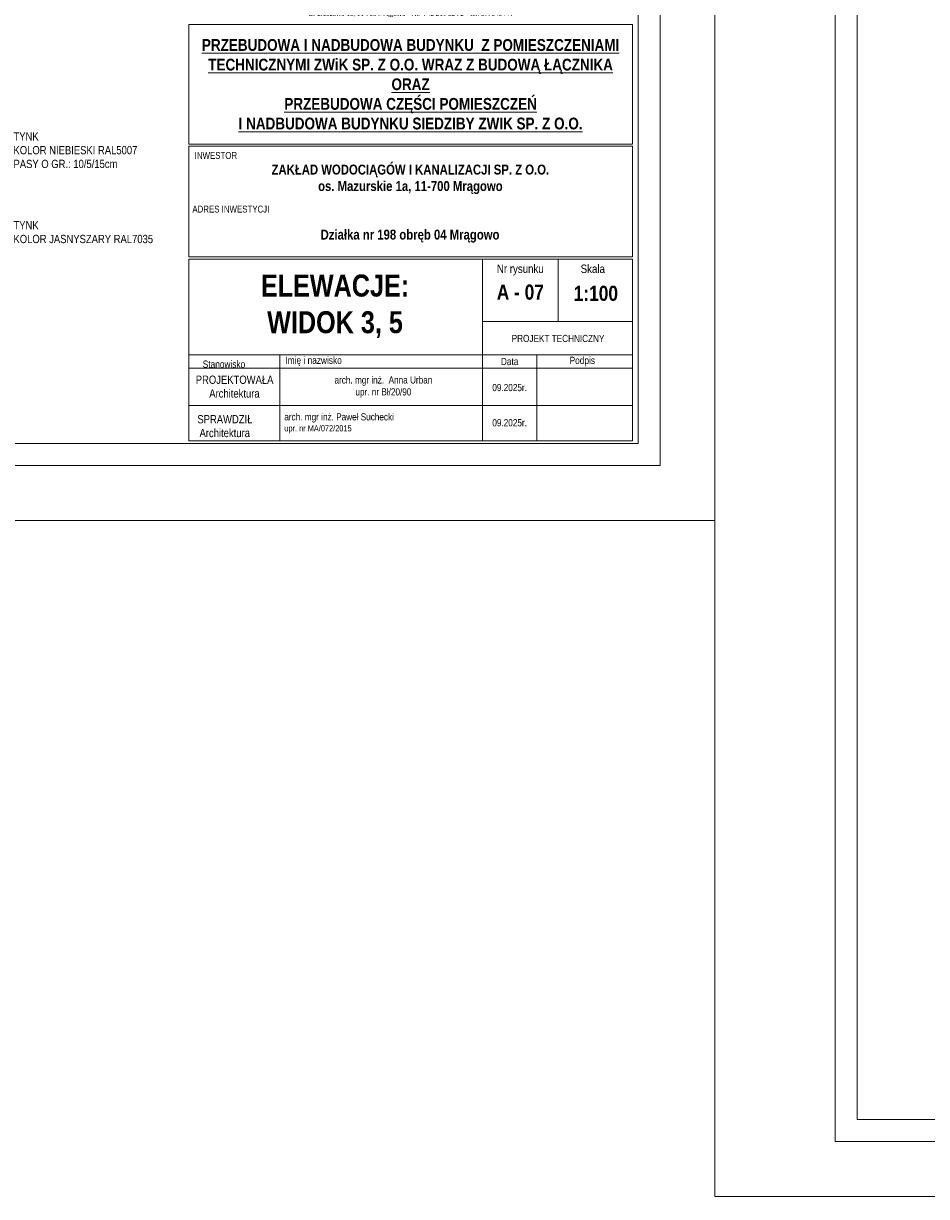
# Model space of a CAD drawing. Header units: millimetres. Extents: x 31175 to 52214, y -18116 to -5516.
# Tile 135 of 155: x 41797 to 43440, y -9716 to -7581. Entities that reach past the tile are written whole.
import ezdxf
from ezdxf import colors
from ezdxf.entities.mleader import LeaderData, LeaderLine
from ezdxf.math import Vec2, Vec3

# ---------------------------------------------------------------- set-up
doc = ezdxf.new("R2010")
doc.units = ezdxf.units.MM
for name, color, linetype, lineweight in [('A-opis', 130, 'Continuous', 9), ('elewacja C', 253, 'Continuous', 0), ('ELEWACJA_ISTNIEJACA', 253, 'Continuous', 13)]:
    doc.layers.add(name, color=color, linetype=linetype, lineweight=lineweight)
doc.layers.add('r-ramka', color=7, linetype='Continuous', lineweight=0, true_color=0x727169)
doc.styles.get("Standard").update_dxf_attribs({"font": 'ARIALN.TTF'})
doc.styles.add('wymiar', font='ARIALN.TTF')

# ---------------------------------------------------------------- blocks, each defined once
blk = doc.blocks.new('LOGO')
at = {"layer": 'elewacja C', "color": 7, "insert": (9846.9, 18042.5), "char_height": 20, "attachment_point": 1}
blk.add_mtext_dynamic_manual_height_columns('\\pi539.21;{\\fCalibri|b0|i0|c0|p34;\\H4x;CREO PROJEKT\\H1.25x;\\P\\pi434.09;\\H0.22x;Usługi Projektowe i Nadzory Budowlane    mgr inż. Anna Bonikowska\\P\\pi409.92;ul. Brzozowa 16, 11-700 Mrągowo    NIP 742 211 62 72    tel. 69764044\\fArial|b0|i0|c238|p34;4}', width=1826.244, gutter_width=12.5, heights=[0], dxfattribs=at)
blk = doc.blocks.new('_Dot')
at = {"color": 0, "linetype": 'ByBlock', "lineweight": -2}
blk.add_line((-0.5, 0), (-1, 0), dxfattribs=at)
at = {"color": 0, "linetype": 'ByBlock', "const_width": 0.5}
blk.add_lwpolyline([(-0.25, 0, 1), (0.25, 0, 1)], format="xyb", close=True, dxfattribs=at)

msp = doc.modelspace()

# ---------------------------------------------------------------- linework, layer by layer
at = {"layer": 'ELEWACJA_ISTNIEJACA', "const_width": 5}
msp.add_lwpolyline([(41886.8, -8195.8), (41886.8, -8195.8)], close=True, dxfattribs=at)
at = {"layer": 'r-ramka'}
for p, q in [((42632.1, -8340.7), (42632.1, -8010)), ((42632.1, -8340.7), (42632.1, -8010)), ((42769.6, -8123.5), (42769.6, -8010)), ((42632.1, -8045.8), (42632.1, -8340.7)), ((42632.1, -8123.5), (42905.1, -8123.5)), ((42097.6, -8184), (42905.1, -8184)), ((42263.3, -8340.7), (42263.3, -8184)), ((42263.3, -8340.7), (42263.3, -8184)), ((42632.1, -8184), (42632.1, -8340.7)), ((42730.9, -8340.7), (42730.9, -8184)), ((42730.9, -8340.7), (42730.9, -8184)), ((42097.6, -8208.7), (42905.1, -8208.7)), ((42097.6, -8208.7), (42905.1, -8208.7)), ((42097.6, -8208.7), (42905.1, -8208.7)), ((42097.6, -8276.7), (42905.1, -8276.7)), ((42097.6, -8276.7), (42905.1, -8276.7)), ((42097.6, -8276.7), (42905.1, -8276.7)), ((42097.6, -8276.7), (42905.1, -8276.7)), ((42097.6, -8340.7), (42905.1, -8340.7)), ((42097.6, -8340.7), (42905.1, -8340.7)), ((42097.6, -8340.7), (42905.1, -8340.7)), ((42097.6, -8340.7), (42905.1, -8340.7))]:
    msp.add_line(p, q, dxfattribs=at)
for points in [[(43055.1, -8485.7), (43055.1, -5515.7), (38855.1, -5515.7), (38855.1, -8485.7)], [(48995.1, -5515.7), (43055.1, -5515.7), (43055.1, -9715.7), (48995.1, -9715.7), (48995.1, -5515.7)], [(42955.1, -8385.7), (42955.1, -5615.7), (38955.1, -5615.7), (38955.1, -8385.7), (42955.1, -8385.7), (42955.1, -5615.7)], [(42915.1, -8345.7), (42915.1, -5655.7), (38995.1, -5655.7), (38995.1, -8345.7), (42915.1, -8345.7), (42915.1, -5655.7)], [(43055.1, -8485.7), (38855.1, -8485.7)]]:
    msp.add_lwpolyline(points, dxfattribs=at)
for points in [[(48895.1, -5615.7), (48895.1, -9615.7), (43273.9, -9615.7), (43273.9, -5615.7)], [(48855.1, -5655.7), (48855.1, -9575.7), (43313.9, -9575.7), (43313.9, -5655.7)], [(42097.6, -7583.3), (42905.1, -7583.3), (42905.1, -7800.7), (42097.6, -7800.7)], [(42097.6, -7804.7), (42905.1, -7804.7), (42905.1, -8006), (42097.6, -8006)], [(42097.6, -8010), (42905.1, -8010), (42905.1, -8340.7), (42097.6, -8340.7)]]:
    msp.add_lwpolyline(points, close=True, dxfattribs=at)

# ---------------------------------------------------------------- block references
at = {"layer": 'r-ramka', "color": 30, "xscale": 0.3716075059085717, "yscale": 0.3716075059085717, "zscale": 0.3716075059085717}
msp.add_blockref('LOGO', (38503.9, -14201), dxfattribs=at)

# ---------------------------------------------------------------- texts
at = {"layer": 'r-ramka'}
for s, width, gutter_width, heights, insert, char_height, attachment_point in [('{\\fArial Narrow|b1|i0|c238|p34;\\H1.4286x;\\LPRZEBUDOWA I NADBUDOWA BUDYNKU  Z POMIESZCZENIAMI TECHNICZNYMI ZWiK SP. Z O.O. WRAZ Z BUDOWĄ ŁĄCZNIKA\\PORAZ\\PPRZEBUDOWA CZĘŚCI POMIESZCZEŃ\\PI NADBUDOWA BUDYNKU SIEDZIBY ZWIK SP. Z O.O.}', 808.87, 1145, [688], (42501.3, -7692), 15, 5), ('INWESTOR', 203.028, 12.5, [0], (42108.5, -7815.2), 12.5, 1), ('ADRES INWESTYCJI', 203.028, 12.5, [0], (42104.3, -7912.8), 12.5, 1)]:
    msp.add_mtext_dynamic_manual_height_columns(s, width=width, gutter_width=gutter_width, heights=heights, dxfattribs=dict(at, insert=insert, char_height=char_height, attachment_point=attachment_point))
for s, insert, char_height, width, attachment_point in [('\\pt133.95;{\\fArial Narrow|b1|i0|c238|p34;ZAKŁAD WODOCIĄGÓW I KANALIZACJI SP. Z O.O.\\Pos. Mazurskie 1a, 11-700 Mrągowo}', (42500.9, -7864.9), 18, 811.434, 5), ('{\\fArial Narrow|b1|i0|c238|p34;Działka nr 198 obręb 04 Mrągowo}', (42500.3, -7968.2), 18, 811.434, 5), ('Nr rysunku', (42700.9, -8029.9), 15.4, 137.5, 5), ('Skala', (42810.8, -8020), 15.4, 66.565, 1), ('{\\fArial Narrow|b1|i0|c238|p34;\\H1.3333x;ELEWACJE:\\PWIDOK 3, 5}', (42363.8, -8096), 30, 536.569, 5), ('{\\fArial Narrow|b1|i0|c238|p34;A - 07}', (42701, -8070.3), 27.5, 137.755, 5), ('{\\fArial Narrow|b1|i0|c238|p34;1:100}', (42838.4, -8072.5), 27.5, 137.5, 5), ('PROJEKT TECHNICZNY', (42769.6, -8154.5), 13, 274.999, 5), ('Stanowisko', (42161.8, -8201.3), 13.2, 167.765, 5), ('{\\fArial|b0|i0|c238|p34;  }Imię i nazwisko', (42263.3, -8196), 13.2, 161.994, 4), ('Data', (42681.5, -8196.4), 13.2, 98.775, 5), ('Podpis', (42813.7, -8196.4), 13.2, 186.844, 5), ('\\pi12.866;PROJEKTOWAŁA\\P\\pi37.417;Architektura', (42097.6, -8242.1), 15, 165.765, 4), ('09.2025r.', (42681.5, -8243.8), 13, 98.775, 5), ('\\pi33.473;SPRAWDZIŁ\\P\\pi37.417;Architektura', (42079.9, -8314), 15, 165.765, 4), ('09.2025r.', (42681.5, -8307.8), 13, 98.775, 5)]:
    msp.add_mtext(s, dxfattribs=dict(at, insert=insert, char_height=char_height, width=width, attachment_point=attachment_point))
at = {"layer": 'r-ramka', "char_height": 13, "width": 368.804, "style": 'wymiar'}
for s, insert, attachment_point in [('  arch. mgr inż.  Anna Urban\\P  upr. nr Bł/20/90', (42447.7, -8242.7), 5), ('  arch. mgr inż. Paweł Suchecki\\P\\pt182;  {\\H0.86667x;upr. nr MA/072/2015}', (42263.3, -8308.7), 4)]:
    msp.add_mtext(s, dxfattribs=dict(at, insert=insert, attachment_point=attachment_point))

# ---------------------------------------------------------------- leaders
at = {"layer": 'A-opis'}
ml = msp.add_multileader_mtext('Standard', dxfattribs=at)
ml.set_content('TYNK\\PKOLOR NIEBIESKI RAL5007\\PPASY O GR.: 10/5/15cm ', color=256)
ml.set_leader_properties()
ml.set_arrow_properties(name='DOT')
ml.build(insert=Vec2(0, 0))
ml.multileader.update_dxf_attribs({"arrow_head_size": 10})
ctx = ml.context
ctx.base_point, ctx.char_height, ctx.arrow_head_size, ctx.landing_gap_size, ctx.plane_origin = Vec3(41773.8, -7786.9), 15, 10, 5, Vec3(41446, -7786.9)
notes = []
notes.append((ctx, [(0, (1, 1, 0), (41636.4, -7786.9), (1, 0), 137.4, [(0, [(41392.8, -7786.9)], 0, [])])]))
ctx.mtext.insert, ctx.mtext.flow_direction = Vec3(41778.8, -7779.3), 5
ml = msp.add_multileader_mtext('Standard', dxfattribs=at)
ml.set_content('TYNK\\PKOLOR JASNYSZARY RAL7035 ', color=256)
ml.set_leader_properties()
ml.set_arrow_properties(name='DOT')
ml.build(insert=Vec2(0, 0))
ml.multileader.update_dxf_attribs({"arrow_head_size": 10})
ctx = ml.context
ctx.base_point, ctx.char_height, ctx.arrow_head_size, ctx.landing_gap_size, ctx.plane_origin = Vec3(41773.8, -7948.5), 15, 10, 5, Vec3(41446, -7948.5)
notes.append((ctx, [(0, (1, 1, 0), (41636.4, -7948.5), (1, 0), 137.4, [(0, [(41392.8, -7948.5)], 0, [])])]))
ctx.mtext.insert, ctx.mtext.flow_direction = Vec3(41778.8, -7940.9), 5
for ctx, leaders in notes:
    for number, flags, end, landing, length, lines in leaders:
        leader = LeaderData()
        leader.index, (leader.has_last_leader_line, leader.has_dogleg_vector, leader.attachment_direction) = number, flags
        leader.last_leader_point, leader.dogleg_vector, leader.dogleg_length = Vec3(end), Vec3(landing), length
        for number, points, colour, breaks in lines:
            line = LeaderLine()
            line.index, line.vertices, line.color, line.breaks = number, Vec3.list(points), colors.encode_raw_color(colour), breaks
            leader.lines.append(line)
        ctx.leaders.append(leader)

doc.saveas('drawing.dxf')
